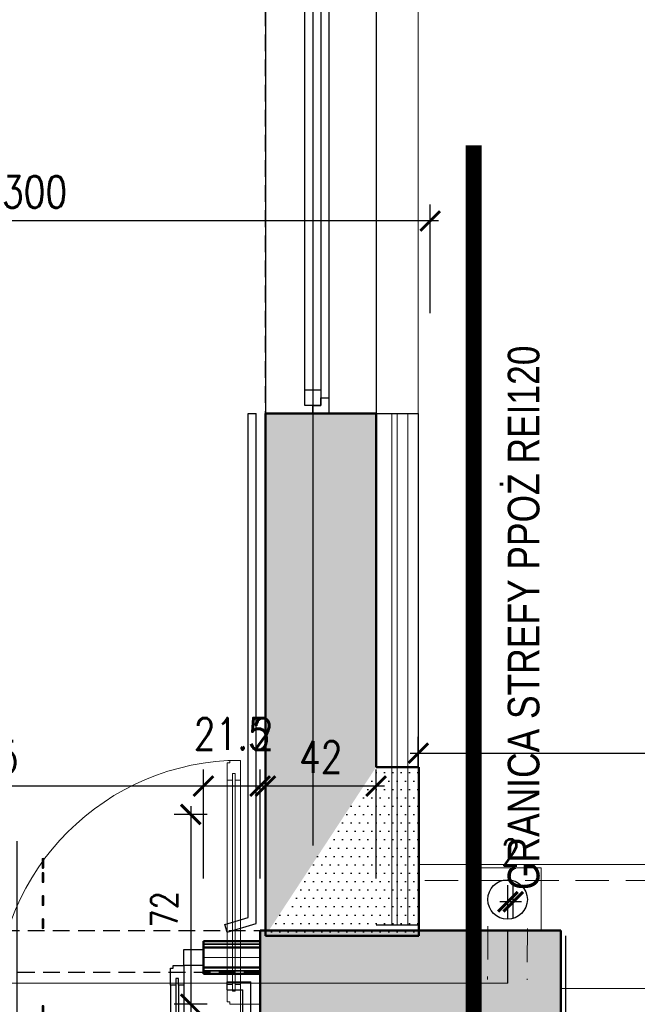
# Model space of a CAD drawing. Header units: millimetres. Extents: x 509 to 7952, y 243 to 5804.
# Tile 36 of 54: x 5448 to 5682, y 2345 to 2718. Entities that reach past the tile are written whole.
import ezdxf
from ezdxf.enums import TextEntityAlignment as Align

# ---------------------------------------------------------------- set-up
doc = ezdxf.new("R2010")
doc.units = ezdxf.units.MM
for name, pattern in [('ACAD_ISO02W100', [15, 12, -3]), ('DIVIDE', [31.75, 12.7, -6.35, 0, -6.35, 0, -6.35]), ('HIDDEN', [9.525, 6.35, -3.175])]:
    doc.linetypes.add(name, pattern=pattern)
for name, color, linetype in [('WK-Drzwi', 9, 'Continuous'), ('WK-EtykDrzwi', 11, 'Continuous'), ('WK-Okna', 143, 'Continuous'), ('WK-Poręcze', 252, 'Continuous'), ('WK-PPoż', 1, 'Continuous'), ('WK-Wymiary', 8, 'Continuous'), ('WK-Ściany', 7, 'Continuous'), ('WK-Ściany istniejące', 7, 'Continuous')]:
    doc.layers.add(name, color=color, linetype=linetype)
for name, color, linetype, lineweight in [('WK-izolacja termiczna II', 124, 'BATTING', 0), ('WK-rynna', 253, 'Continuous', 30), ('WK-widok', 8, 'Continuous', 0), ('WK-Wyburzenia', 6, 'Continuous', 5)]:
    doc.layers.add(name, color=color, linetype=linetype, lineweight=lineweight)
doc.layers.add('WK-Pomieszczenia', color=173, linetype='Continuous', plot=False)
doc.styles.add('iso cp', font='isocpeur.ttf')
doc.styles.add('RomanS-Narrow', font='romans.shx', dxfattribs={"width": 0.8})
doc.styles.get("Standard").update_dxf_attribs({"font": 'ARIAL.TTF'})
doc.linetypes.add('BATTING', pattern='A,0.00254,-2.54,[134,ltypeshp.shx,S=2.54,R=0,X=-2.54,Y=0],-5.08,[134,ltypeshp.shx,S=2.54,R=180,X=2.54,Y=0],-2.54', length=10.16254)
doc.dimstyles.new('AEC Dimension 1-50', dxfattribs={"dimtxt": 12, "dimasz": 0.075, "dimexe": 6.25, "dimexo": 0, "dimgap": 5, "dimtad": 1, "dimdec": 1, "dimrnd": 0.5, "dimzin": 9, "dimdsep": 46, "dimtxsty": 'RomanS-Narrow', "dimblk": 'ARCHTICK', "dimcen": 0.125, "dimdle": 3.125, "dimclrd": 8, "dimclre": 8, "dimclrt": 256, "dimadec": 1, "dimazin": 0, "dimtfac": 1, "dimtdec": 1, "dimtmove": 2, "dimatfit": 2, "dimfxl": 0, "dimtolj": 1, "dimtzin": 0, "dimarcsym": 0})
doc.dimstyles.get("Standard").update_dxf_attribs({"dimtxt": 0.18, "dimasz": 0.18, "dimexe": 0.18, "dimexo": 0.0625, "dimgap": 0.09, "dimtad": 0, "dimtih": 1, "dimtoh": 1, "dimdec": 4, "dimzin": 0, "dimdsep": 46, "dimtxsty": 'Standard', "dimcen": 0.09, "dimadec": 0, "dimazin": 0, "dimtfac": 1, "dimtdec": 4, "dimtofl": 0, "dimtmove": 0, "dimatfit": 3, "dimfxl": 0, "dimtolj": 1, "dimtzin": 0, "dimarcsym": 0})

# ---------------------------------------------------------------- blocks, each defined once
blk = doc.blocks.new('_ArchTick')
at = {"color": 0, "linetype": 'ByBlock', "const_width": 15}
blk.add_lwpolyline([(-50, -50), (50, 50)], dxfattribs=at)
blk = doc.blocks.new('*D715')
at = {"layer": 'Defpoints', "color": 0}
for p in [(5713.67, 2344.87), (5603.67, 2322.96), (5603.67, 2300.53)]:
    blk.add_point(p, dxfattribs=at)
at = {"layer": 'WK-Wymiary', "color": 8, "lineweight": -2, "ltscale": 1.3}
for p, q in [((5603.67, 2306.78), (5603.67, 2294.28)), ((5713.67, 2306.78), (5713.67, 2294.28)), ((5716.79, 2300.53), (5600.54, 2300.53))]:
    blk.add_line(p, q, dxfattribs=at)
at = {"layer": 'WK-Wymiary', "color": 8, "linetype": 'ByBlock', "lineweight": -2, "xscale": 0.075, "yscale": 0.075, "zscale": 0.075, "rotation": 180}
blk.add_blockref('_ArchTick', (5603.67, 2300.53), dxfattribs=at)
at = {"layer": 'WK-Wymiary', "color": 8, "linetype": 'ByBlock', "lineweight": -2, "xscale": 0.075, "yscale": 0.075, "zscale": 0.075}
blk.add_blockref('_ArchTick', (5713.67, 2300.53), dxfattribs=at)
at = {"layer": 'WK-Wymiary', "insert": (5658.67, 2310.53), "char_height": 10, "attachment_point": 5, "style": 'RomanS-Narrow'}
blk.add_mtext('\\A1;110', dxfattribs=at)
blk = doc.blocks.new('*D716')
at = {"layer": 'Defpoints', "color": 0}
for p in [(5553.67, 2416.87), (5512.86, 2344.87), (5713.67, 2344.87)]:
    blk.add_point(p, dxfattribs=at)
at = {"layer": 'WK-Wymiary', "color": 8, "lineweight": -2, "ltscale": 1.3}
for p, q in [((5512.86, 2419.99), (5512.86, 2341.74)), ((5519.11, 2416.87), (5506.61, 2416.87)), ((5519.11, 2344.87), (5506.61, 2344.87))]:
    blk.add_line(p, q, dxfattribs=at)
at = {"layer": 'WK-Wymiary', "color": 8, "linetype": 'ByBlock', "lineweight": -2, "xscale": 0.075, "yscale": 0.075, "zscale": 0.075}
for p, rotation in [((5512.86, 2416.87), 90), ((5512.86, 2344.87), 270)]:
    blk.add_blockref('_ArchTick', p, dxfattribs=dict(at, rotation=rotation))
at = {"layer": 'WK-Wymiary', "insert": (5502.86, 2380.87), "char_height": 10, "attachment_point": 5, "rotation": 90, "style": 'RomanS-Narrow'}
blk.add_mtext('\\A1;72', dxfattribs=at)
blk = doc.blocks.new('*D717')
at = {"layer": 'Defpoints', "color": 0}
for p in [(5633.17, 2383.74), (5633.17, 2372.87), (5635.17, 2372.87)]:
    blk.add_point(p, dxfattribs=at)
at = {"layer": 'WK-Wymiary', "color": 8, "lineweight": -2, "ltscale": 1.3}
for p, q in [((5633.17, 2377.49), (5633.17, 2389.99)), ((5635.17, 2377.49), (5635.17, 2389.99)), ((5638.3, 2383.74), (5630.05, 2383.74)), ((5633.17, 2383.74), (5633.1, 2383.74)), ((5635.17, 2383.74), (5635.25, 2383.74))]:
    blk.add_line(p, q, dxfattribs=at)
at = {"layer": 'WK-Wymiary', "color": 8, "linetype": 'ByBlock', "lineweight": -2, "xscale": 0.075, "yscale": 0.075, "zscale": 0.075}
blk.add_blockref('_ArchTick', (5633.17, 2383.74), dxfattribs=at)
at = {"layer": 'WK-Wymiary', "color": 8, "linetype": 'ByBlock', "lineweight": -2, "xscale": 0.075, "yscale": 0.075, "zscale": 0.075, "rotation": 180}
blk.add_blockref('_ArchTick', (5635.17, 2383.74), dxfattribs=at)
at = {"layer": 'WK-Wymiary', "insert": (5634.17, 2402.49), "char_height": 10, "attachment_point": 5, "style": 'RomanS-Narrow'}
blk.add_mtext('\\A1;2', dxfattribs=at)
blk = doc.blocks.new('*D725')
at = {"layer": 'Defpoints', "color": 0}
for p in [(6358.86, 2440.08), (5599.17, 2434.81), (6358.86, 2436.02)]:
    blk.add_point(p, dxfattribs=at)
at = {"layer": 'WK-Wymiary', "color": 8, "lineweight": -2, "ltscale": 1.3}
for p, q in [((5599.17, 2434.81), (5599.17, 2446.33)), ((6358.86, 2436.02), (6358.86, 2446.33)), ((5596.04, 2440.08), (6361.99, 2440.08))]:
    blk.add_line(p, q, dxfattribs=at)
at = {"layer": 'WK-Wymiary', "color": 8, "linetype": 'ByBlock', "lineweight": -2, "xscale": 0.075, "yscale": 0.075, "zscale": 0.075, "rotation": 180}
blk.add_blockref('_ArchTick', (5599.17, 2440.08), dxfattribs=at)
at = {"layer": 'WK-Wymiary', "color": 8, "linetype": 'ByBlock', "lineweight": -2, "xscale": 0.075, "yscale": 0.075, "zscale": 0.075}
blk.add_blockref('_ArchTick', (6358.86, 2440.08), dxfattribs=at)
at = {"layer": 'WK-Wymiary', "color": 0, "insert": (5979.02, 2450.08), "char_height": 10, "attachment_point": 5, "style": 'RomanS-Narrow'}
blk.add_mtext('\\A1;760', dxfattribs=at)
blk = doc.blocks.new('L2')
at = {"color": 8}
for p, q in [((7.5, 5), (20, 5)), ((7.5, 0), (20, 0))]:
    blk.add_line(p, q, dxfattribs=at)
at = {"color": 4}
for p, q in [((7.5, 3), (20, 3)), ((7.5, 2), (20, 2))]:
    blk.add_line(p, q, dxfattribs=at)
blk.add_lwpolyline([(0, 1), (0, 5), (7.5, 5), (7.5, 3), (5, 3), (5, 2), (7.5, 2), (7.5, 0), (1, 0), (1, 1)], close=True)
blk = doc.blocks.new('L3')
at = {"color": 8}
for p, q in [((-15, 2.5), (15, 2.5)), ((-15, -2.5), (15, -2.5))]:
    blk.add_line(p, q, dxfattribs=at)
for p, q in [((-22.5, -0.5), (-22.5, 0.5)), ((22.5, -0.5), (22.5, 0.5))]:
    blk.add_line(p, q)
at = {"color": 4}
for p, q in [((-15, 0.5), (15, 0.5)), ((-15, 0.5), (15, 0.5)), ((-15, -0.5), (15, -0.5)), ((-15, -0.5), (15, -0.5))]:
    blk.add_line(p, q, dxfattribs=at)
blk = doc.blocks.new('*D790')
at = {"layer": 'Defpoints', "color": 0}
for p in [(5303.57, 2641.86), (5303.57, 2606.86), (5603.67, 2606.86)]:
    blk.add_point(p, dxfattribs=at)
at = {"layer": 'WK-Wymiary', "color": 8, "linetype": 'Continuous', "lineweight": -2, "ltscale": 1.3}
for p, q in [((5303.57, 2606.86), (5303.57, 2648.11)), ((5603.67, 2606.86), (5603.67, 2648.11)), ((5606.79, 2641.86), (5300.45, 2641.86))]:
    blk.add_line(p, q, dxfattribs=at)
at = {"layer": 'WK-Wymiary', "color": 8, "linetype": 'ByBlock', "lineweight": -2, "xscale": 0.075, "yscale": 0.075, "zscale": 0.075, "rotation": 180}
blk.add_blockref('_ArchTick', (5303.57, 2641.86), dxfattribs=at)
at = {"layer": 'WK-Wymiary', "color": 8, "linetype": 'ByBlock', "lineweight": -2, "xscale": 0.075, "yscale": 0.075, "zscale": 0.075}
blk.add_blockref('_ArchTick', (5603.67, 2641.86), dxfattribs=at)
at = {"layer": 'WK-Wymiary', "lineweight": -3, "insert": (5453.62, 2652.86), "char_height": 12, "attachment_point": 5, "style": 'RomanS-Narrow'}
blk.add_mtext('\\A1;\\A1;300', dxfattribs=at)
blk = doc.blocks.new('*D948')
at = {"layer": 'Defpoints', "color": 0}
for p in [(5541.17, 2427.61), (5541.17, 2392.61), (5583.17, 2392.61)]:
    blk.add_point(p, dxfattribs=at)
at = {"layer": 'WK-Wymiary', "color": 8, "linetype": 'Continuous', "lineweight": -2, "ltscale": 1.3}
for p, q in [((5541.17, 2392.61), (5541.17, 2433.86)), ((5583.17, 2392.61), (5583.17, 2433.86)), ((5586.29, 2427.61), (5538.04, 2427.61))]:
    blk.add_line(p, q, dxfattribs=at)
at = {"layer": 'WK-Wymiary', "color": 8, "linetype": 'ByBlock', "lineweight": -2, "xscale": 0.075, "yscale": 0.075, "zscale": 0.075, "rotation": 180}
blk.add_blockref('_ArchTick', (5541.17, 2427.61), dxfattribs=at)
at = {"layer": 'WK-Wymiary', "color": 8, "linetype": 'ByBlock', "lineweight": -2, "xscale": 0.075, "yscale": 0.075, "zscale": 0.075}
blk.add_blockref('_ArchTick', (5583.17, 2427.61), dxfattribs=at)
at = {"layer": 'WK-Wymiary', "lineweight": -3, "insert": (5562.17, 2438.61), "char_height": 12, "attachment_point": 5, "style": 'RomanS-Narrow'}
blk.add_mtext('\\A1;\\A1;42', dxfattribs=at)
blk = doc.blocks.new('*D949')
at = {"layer": 'Defpoints', "color": 0}
for p in [(5539.17, 2427.61), (5539.17, 2392.61), (5541.17, 2392.61)]:
    blk.add_point(p, dxfattribs=at)
at = {"layer": 'WK-Wymiary', "color": 8, "linetype": 'Continuous', "lineweight": -2, "ltscale": 1.3}
for p, q in [((5539.17, 2392.61), (5539.17, 2433.86)), ((5541.17, 2392.61), (5541.17, 2433.86)), ((5544.29, 2427.61), (5536.04, 2427.61)), ((5539.17, 2427.61), (5539.09, 2427.61)), ((5541.17, 2427.61), (5541.24, 2427.61))]:
    blk.add_line(p, q, dxfattribs=at)
at = {"layer": 'WK-Wymiary', "color": 8, "linetype": 'ByBlock', "lineweight": -2, "xscale": 0.075, "yscale": 0.075, "zscale": 0.075}
blk.add_blockref('_ArchTick', (5539.17, 2427.61), dxfattribs=at)
at = {"layer": 'WK-Wymiary', "color": 8, "linetype": 'ByBlock', "lineweight": -2, "xscale": 0.075, "yscale": 0.075, "zscale": 0.075, "rotation": 180}
blk.add_blockref('_ArchTick', (5541.17, 2427.61), dxfattribs=at)
at = {"layer": 'WK-Wymiary', "lineweight": -3, "insert": (5540.17, 2447.36), "char_height": 12, "attachment_point": 5, "style": 'RomanS-Narrow'}
blk.add_mtext('\\A1;\\A1;2', dxfattribs=at)
blk = doc.blocks.new('*D950')
at = {"layer": 'Defpoints', "color": 0}
for p in [(5517.68, 2427.61), (5517.68, 2392.61), (5539.17, 2392.61)]:
    blk.add_point(p, dxfattribs=at)
at = {"layer": 'WK-Wymiary', "color": 8, "linetype": 'Continuous', "lineweight": -2, "ltscale": 1.3}
for p, q in [((5517.68, 2392.61), (5517.68, 2433.86)), ((5539.17, 2392.61), (5539.17, 2433.86)), ((5542.29, 2427.61), (5514.55, 2427.61))]:
    blk.add_line(p, q, dxfattribs=at)
at = {"layer": 'WK-Wymiary', "color": 8, "linetype": 'ByBlock', "lineweight": -2, "xscale": 0.075, "yscale": 0.075, "zscale": 0.075, "rotation": 180}
blk.add_blockref('_ArchTick', (5517.68, 2427.61), dxfattribs=at)
at = {"layer": 'WK-Wymiary', "color": 8, "linetype": 'ByBlock', "lineweight": -2, "xscale": 0.075, "yscale": 0.075, "zscale": 0.075}
blk.add_blockref('_ArchTick', (5539.17, 2427.61), dxfattribs=at)
at = {"layer": 'WK-Wymiary', "lineweight": -3, "insert": (5528.42, 2447.36), "char_height": 12, "attachment_point": 5, "style": 'RomanS-Narrow'}
blk.add_mtext('\\A1;\\A1;21.5', dxfattribs=at)
blk = doc.blocks.new('*D951')
at = {"layer": 'Defpoints', "color": 0}
for p in [(5352.68, 2427.61), (5352.68, 2392.61), (5517.68, 2392.61)]:
    blk.add_point(p, dxfattribs=at)
at = {"layer": 'WK-Wymiary', "color": 8, "linetype": 'Continuous', "lineweight": -2, "ltscale": 1.3}
for p, q in [((5352.68, 2392.61), (5352.68, 2433.86)), ((5517.68, 2392.61), (5517.68, 2433.86)), ((5520.8, 2427.61), (5349.55, 2427.61))]:
    blk.add_line(p, q, dxfattribs=at)
at = {"layer": 'WK-Wymiary', "color": 8, "linetype": 'ByBlock', "lineweight": -2, "xscale": 0.075, "yscale": 0.075, "zscale": 0.075, "rotation": 180}
blk.add_blockref('_ArchTick', (5352.68, 2427.61), dxfattribs=at)
at = {"layer": 'WK-Wymiary', "color": 8, "linetype": 'ByBlock', "lineweight": -2, "xscale": 0.075, "yscale": 0.075, "zscale": 0.075}
blk.add_blockref('_ArchTick', (5517.68, 2427.61), dxfattribs=at)
at = {"layer": 'WK-Wymiary', "lineweight": -3, "insert": (5435.18, 2438.61), "char_height": 12, "attachment_point": 5, "style": 'RomanS-Narrow'}
blk.add_mtext('\\A1;\\A1;165', dxfattribs=at)
blk = doc.blocks.new('WK_Door_Tag_02_50L')
at = {"color": 0, "linetype": 'ByBlock', "lineweight": -2}
blk.add_line((0, 0), (0, 2.75), dxfattribs=at)
blk.add_circle((0, -0.5), 0.5, dxfattribs=at)
at = {"color": 0, "linetype": 'ByBlock', "lineweight": -2, "style": 'RomanS-Narrow', "width": 0.75}
for tag, p in [('DRZWI_OBIEKTY:WYPOSAZENIESAMOZAMYKACZ', (0.1, 2.031)), ('DRZWI_OBIEKTY:WYPOSAZENIEKRATKAWENT', (0.1, 1.781)), ('DRZWI_OBIEKTY:KONTROLADOSTĘPU', (0.1, 2.28)), ('DRZWI_STYL:KLASAPPOŻ', (0.1, 0.839))]:
    blk.add_attdef(tag, text='', height=0.3, rotation=90, dxfattribs=at).set_placement(p, align=Align.TOP_LEFT)
for tag, p in [('DRZWI_STYL:KIERUNEKOTWIERANIAZNAK', (-0.1, 0.214)), ('DRZWI_STYL:ROZMIAR', (-0.1, 0.464))]:
    blk.add_attdef(tag, p, '', height=0.3, rotation=90, dxfattribs=at)
at = {"color": 0, "linetype": 'ByBlock', "lineweight": -2, "style": 'RomanS-Narrow', "width": 0.75, "flags": 4}
blk.add_attdef('DRZWI_OBIEKTY:SYMBOL', text='', height=0.35, rotation=360, dxfattribs=at).set_placement((0, -0.5), align=Align.MIDDLE_CENTER)

msp = doc.modelspace()

# ---------------------------------------------------------------- hatches: boundary and pattern name
at = {"layer": 'WK-Ściany', "linetype": 'Continuous', "lineweight": -3}
h = msp.add_hatch(dxfattribs=at)
h.set_pattern_fill('DOTS', color=253, scale=2, style=0)
h.set_pattern_definition([(5e-13, (534.9164, 699.143), (1.5875, 3.175), [0, -3.175])])
h.paths.add_polyline_path([(5541.17, 3958.87), (5583.17, 3958.87), (5583.17, 4008.87), (5545.17, 4045.51), (5545.17, 4010.96), (5541.17, 4010.96)], flags=0)
h.paths.add_polyline_path([(5583.17, 3688.87), (5541.17, 3688.87), (5541.17, 3634.37), (5552.67, 3614.37), (5541.17, 3604.37), (5541.17, 3438.87), (5583.17, 3438.87)], flags=0)
h.paths.add_polyline_path([(5583.17, 3168.87), (5541.17, 3168.87), (5541.17, 2838.87), (5583.17, 2838.87)], flags=0)
h.paths.add_polyline_path([(5583.17, 2568.87), (5541.17, 2568.87), (5541.17, 2370.87), (5583.17, 2434.81)], flags=0)
h.paths.add_polyline_path([(5541.17, 4049.37), (5541.17, 4049.33), (5541.21, 4049.33)], flags=0)
h = msp.add_hatch(dxfattribs=at)
h.set_pattern_fill('DOTS', color=253, scale=2, style=0)
h.set_pattern_definition([(360, (534.9164, 699.143), (1.5875, 3.175), [0, -3.175])])
h.paths.add_polyline_path([(4989.28, 2310.87), (4993.28, 2330.54), (4989.28, 2372.87), (4674.28, 2372.87), (4679.28, 2330.29), (4689.28, 2310.87)], flags=0)
h.paths.add_polyline_path([(4674.28, 2310.87), (4679.28, 2330.29), (4674.28, 2372.87), (4399.17, 2372.87), (4399.17, 2310.87)], flags=0)
h.paths.add_polyline_path([(5153.58, 2310.87), (5157.58, 2330.54), (5153.58, 2372.87), (4989.28, 2372.87), (4993.28, 2330.54), (5001.28, 2310.87)], flags=0)
h.paths.add_polyline_path([(5591.17, 2310.87), (5653.17, 2372.87), (5539.17, 2372.87), (5539.17, 2310.87)], flags=0)
h.paths.add_polyline_path([(5339.17, 2310.87), (5339.17, 2372.87), (5319.17, 2372.87), (5323.17, 2330.54), (5331.17, 2310.87)], flags=0)
h.paths.add_polyline_path([(5319.17, 2310.87), (5323.17, 2330.54), (5319.17, 2372.87), (5153.58, 2372.87), (5157.58, 2330.54), (5165.58, 2310.87)], flags=0)
h = msp.add_hatch(dxfattribs=at)
h.set_pattern_fill('DOTS', color=253, scale=2, style=0)
h.set_pattern_definition([(360, (534.9164, 699.143), (1.5875, 3.175), [0, -3.175])])
h.paths.add_polyline_path([(5591.17, 1742.53), (5653.17, 1742.53), (5653.17, 1775.53), (5609.76, 1783.87), (5591.17, 1775.53)], flags=0)
h.paths.add_polyline_path([(5591.17, 1800.53), (5609.76, 1783.87), (5653.17, 1775.53), (5653.17, 2372.87), (5591.17, 2310.87)], flags=0)
at = {"layer": 'WK-Ściany istniejące', "linetype": 'Continuous', "lineweight": -3}
h = msp.add_hatch(dxfattribs=at)
h.set_pattern_fill('DOTS', color=253, scale=2, style=0)
h.set_pattern_definition([(0, (534.9164, 699.143), (1.5875, 3.175), [0, -3.175])])
h.paths.add_polyline_path([(5583.17, 2434.81), (5541.17, 2370.87), (5599.36, 2370.87), (5599.36, 2434.81)], flags=0)

# ---------------------------------------------------------------- linework, layer by layer
at = {"ltscale": 1.3}
for p, q in [((5583.17, 2568.87), (5599.17, 2568.87)), ((5599.17, 2568.87), (5599.17, 2374.87)), ((5599.17, 2374.87), (5583.17, 2374.87))]:
    msp.add_line(p, q, dxfattribs=at)
at = {"layer": 'WK-Drzwi', "color": 9, "linetype": 'ACAD_ISO02W100', "lineweight": -3}
msp.add_lwpolyline([(5510.18, 2365.62), (5517.68, 2365.62), (5517.68, 2359.62), (5510.18, 2359.62)], close=True, dxfattribs=at)
at = {"layer": 'WK-Drzwi', "color": 8, "linetype": 'ACAD_ISO02W100', "lineweight": -3}
msp.add_arc((5510.18, 2359.62), 120, 180, 270, dxfattribs=at)
at = {"layer": 'WK-izolacja termiczna II', "linetype": 'BATTING', "ltscale": 0.75}
msp.add_line((5591.17, 2568.87), (5591.17, 2374.87), dxfattribs=at)
at = {"layer": 'WK-Okna', "color": 143, "linetype": 'Continuous', "lineweight": -3}
for p, q in [((5541.17, 2838.87), (5541.17, 2568.87)), ((5583.17, 2838.87), (5583.17, 2568.87)), ((5559.17, 2829.87), (5559.17, 2577.87)), ((5565.17, 2832.87), (5565.17, 2574.87)), ((5556.17, 2577.87), (5562.17, 2577.87))]:
    msp.add_line(p, q, dxfattribs=at)
for points in [[(5556.17, 2835.87), (5562.17, 2835.87), (5562.17, 2571.87), (5556.17, 2571.87)], [(5565.17, 2574.87), (5565.17, 2568.87), (5559.17, 2568.87), (5559.17, 2571.87), (5562.17, 2571.87), (5562.17, 2574.87)]]:
    msp.add_lwpolyline(points, close=True, dxfattribs=at)
at = {"layer": 'WK-Pomieszczenia', "color": 173, "linetype": 'HIDDEN', "lineweight": -3}
for p, q in [((5541.17, 2372.87), (5541.17, 3604.37)), ((5308.17, 2372.87), (5541.17, 2372.87)), ((5539.39, 2356.87), (5339.18, 2356.87)), ((5539.17, 2310.87), (5539.39, 2356.87))]:
    msp.add_line(p, q, dxfattribs=at)
at = {"layer": 'WK-Poręcze', "color": 252, "linetype": 'Continuous', "lineweight": -3}
for p, q in [((5534.67, 2377.72), (5534.67, 2568.87)), ((5534.67, 2568.87), (5537.67, 2568.87)), ((5537.67, 2375.48), (5537.67, 2568.87)), ((5525.83, 2375.1), (5534.67, 2377.72)), ((5526.68, 2372.22), (5525.83, 2375.1)), ((5526.68, 2372.22), (5537.67, 2375.48)), ((5526.67, 2353.37), (5535.63, 2353.37)), ((5526.67, 2350.37), (5526.67, 2353.37)), ((5535.67, 2307.37), (5535.63, 2353.37)), ((5526.67, 2350.37), (5532.64, 2350.37)), ((5532.67, 2304.37), (5532.64, 2350.37))]:
    msp.add_line(p, q, dxfattribs=at)
at = {"layer": 'WK-PPoż', "color": 1, "linetype": 'DIVIDE', "const_width": 6}
msp.add_lwpolyline([(5620.17, 2670.58), (5620.17, 441.78)], dxfattribs=at)
at = {"layer": 'WK-rynna'}
msp.add_circle((5633.02, 2384.59), 7.5, dxfattribs=at)
at = {"layer": 'WK-widok', "ltscale": 1.3}
msp.add_line((5599.17, 2838.87), (5599.17, 2568.87), dxfattribs=at)
at = {"layer": 'WK-widok', "linetype": 'HIDDEN', "ltscale": 2}
for p, q in [((5625.56, 2374.52), (5625.42, 2354.22)), ((5640.52, 2373.55), (5640.42, 2354.13))]:
    msp.add_line(p, q, dxfattribs=at)
at = {"layer": 'WK-widok', "linetype": 'Continuous'}
for points in [[(6313.17, 2397.87), (5599.36, 2397.87)], [(6359.17, 2350.87), (5653.17, 2350.87)]]:
    msp.add_lwpolyline(points, dxfattribs=at)
at = {"layer": 'WK-widok', "ltscale": 1.3}
msp.add_lwpolyline([(5645.82, 2396.55), (5620.27, 2396.55), (5620.27, 2372.87), (5645.82, 2372.87)], close=True, dxfattribs=at)
at = {"layer": 'WK-widok', "linetype": 'HIDDEN', "ltscale": 2}
msp.add_lwpolyline([(6319.17, 2391.87), (5599.36, 2391.87)], dxfattribs=at)
at = {"layer": 'WK-widok', "ltscale": 5}
msp.add_lwpolyline([(4373.17, 2352.86), (5633.17, 2352.86)], dxfattribs=at)
at = {"layer": 'WK-Wyburzenia', "ltscale": 1.3}
for p, q in [((5583.17, 2568.87), (5595.17, 2568.87)), ((5595.17, 2568.87), (5595.17, 2374.87))]:
    msp.add_line(p, q, dxfattribs=at)
at = {"layer": 'WK-Wyburzenia', "linetype": 'BATTING', "ltscale": 0.55}
msp.add_lwpolyline([(5589.13, 2374.87), (5589.13, 2568.82)], dxfattribs=at)
at = {"layer": 'WK-Wyburzenia', "color": 6, "linetype": 'Continuous', "lineweight": 5}
msp.add_lwpolyline([(5531.67, 2338.87), (5539.17, 2338.87), (5539.17, 2344.87), (5531.67, 2344.87)], close=True, dxfattribs=at)
at = {"layer": 'WK-Wyburzenia', "color": 8, "linetype": 'Continuous', "lineweight": 5, "extrusion": (0, 0, -1)}
msp.add_arc((-5531.67, 2344.87), 92.5, 0, 90, dxfattribs=at)
at = {"layer": 'WK-Wymiary', "ltscale": 1.3}
msp.add_line((5633.17, 2352.86), (5633.17, 2372.87), dxfattribs=at)
at = {"layer": 'WK-Wymiary', "color": 5, "ltscale": 1.3}
msp.add_lwpolyline([(5559.17, 3369.45), (5559.17, 2405.03)], dxfattribs=at)
at = {"layer": 'WK-Wymiary', "ltscale": 1.3}
msp.add_lwpolyline([(5653.17, 793.92), (5655.17, 793.92), (5655.17, 2370.87)], dxfattribs=at)
at = {"layer": 'WK-Ściany', "color": 7, "linetype": 'Continuous', "lineweight": 50}
for p, q in [((5583.17, 2568.87), (5541.17, 2568.87)), ((5541.17, 2568.87), (5541.17, 2370.87)), ((5583.17, 2434.81), (5583.17, 2568.87)), ((5653.17, 2372.87), (5539.17, 2372.87)), ((5539.17, 2372.87), (5539.17, 2310.87)), ((5653.17, 1742.53), (5653.17, 2372.87)), ((5539.13, 2368.87), (5517.68, 2368.87)), ((5517.68, 2368.87), (5517.68, 2356.37)), ((5539.13, 2356.37), (5539.13, 2368.87)), ((5539.13, 2366.37), (5517.68, 2366.37)), ((5517.68, 2358.87), (5539.13, 2358.87)), ((5517.68, 2356.37), (5539.13, 2356.37))]:
    msp.add_line(p, q, dxfattribs=at)
at = {"layer": 'WK-Ściany', "color": 7, "linetype": 'Continuous', "lineweight": -3}
for p, q in [((5539.13, 2367.62), (5517.68, 2367.62)), ((5517.68, 2367.62), (5539.13, 2367.62)), ((5517.68, 2366.37), (5539.13, 2366.37)), ((5539.13, 2358.87), (5517.68, 2358.87)), ((5539.13, 2357.62), (5517.68, 2357.62)), ((5517.68, 2357.62), (5539.13, 2357.62))]:
    msp.add_line(p, q, dxfattribs=at)
at = {"layer": 'WK-Ściany', "color": 124, "linetype": 'BATTING', "lineweight": 0, "ltscale": 0.35}
msp.add_line((5517.68, 2362.62), (5539.13, 2362.62), dxfattribs=at)
at = {"layer": 'WK-Ściany istniejące', "color": 7, "linetype": 'Continuous', "lineweight": 50}
for p, q in [((5599.36, 2434.81), (5583.17, 2434.81)), ((5599.36, 2370.87), (5599.36, 2434.81)), ((5541.17, 2370.87), (5599.36, 2370.87))]:
    msp.add_line(p, q, dxfattribs=at)

# ---------------------------------------------------------------- block references
at = {"layer": 'WK-Drzwi', "color": 9, "linetype": 'ACAD_ISO02W100', "lineweight": -3, "rotation": 270.0000000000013}
msp.add_blockref('L2', (5505.18, 2359.62), dxfattribs=at)
at = {"layer": 'WK-Drzwi', "color": 9, "linetype": 'ACAD_ISO02W100', "lineweight": -3, "xscale": 2.666666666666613, "rotation": 270.0000000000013}
msp.add_blockref('L3', (5507.68, 2299.62), dxfattribs=at)
at = {"layer": 'WK-EtykDrzwi', "color": 11, "linetype": 'Continuous', "lineweight": -3, "ltscale": 1.3}
ref = msp.add_blockref('WK_Door_Tag_02_50L', (5446.96, 2310.45), dxfattribs=dict(at, xscale=35, yscale=35, zscale=35))
ref.add_attrib('DRZWI_OBIEKTY:KONTROLADOSTĘPU', '--', dxfattribs={"layer": '0', "color": 0, "linetype": 'ByBlock', "lineweight": -2, "height": 10.5, "rotation": 90, "style": 'iso cp', "width": 0.75}).set_placement((5450.46, 2390.26), align=Align.TOP_LEFT)
ref.add_attrib('DRZWI_STYL:KIERUNEKOTWIERANIAZNAK', 'P', (5443.46, 2317.95), dxfattribs={"layer": '0', "color": 0, "linetype": 'ByBlock', "lineweight": -2, "height": 10.5, "rotation": 90, "style": 'iso cp', "width": 0.75})
ref.add_attrib('DRZWI_STYL:KLASAPPOŻ', '-', dxfattribs={"layer": '0', "color": 0, "linetype": 'ByBlock', "lineweight": -2, "height": 10.5, "rotation": 90, "style": 'iso cp', "width": 0.75}).set_placement((5450.46, 2339.83), align=Align.TOP_LEFT)
ref.add_attrib('DRZWI_STYL:ROZMIAR', '30(120) x 200', (5443.46, 2326.7), dxfattribs={"layer": '0', "color": 0, "linetype": 'ByBlock', "lineweight": -2, "height": 10.5, "rotation": 90, "style": 'iso cp', "width": 0.75})
ref.add_attrib('DRZWI_OBIEKTY:WYPOSAZENIESAMOZAMYKACZ', '-', dxfattribs={"layer": '0', "color": 0, "linetype": 'ByBlock', "lineweight": -2, "height": 10.5, "rotation": 90, "style": 'iso cp', "width": 0.75}).set_placement((5450.46, 2381.52), align=Align.TOP_LEFT)
ref.add_attrib('DRZWI_OBIEKTY:WYPOSAZENIEKRATKAWENT', '-', dxfattribs={"layer": '0', "color": 0, "linetype": 'ByBlock', "lineweight": -2, "height": 10.5, "rotation": 90, "style": 'iso cp', "width": 0.75}).set_placement((5450.46, 2372.77), align=Align.TOP_LEFT)
ref.add_attrib('DRZWI_OBIEKTY:SYMBOL', '05K', dxfattribs={"layer": '0', "color": 0, "linetype": 'ByBlock', "lineweight": -2, "height": 12.25, "style": 'iso cp', "width": 0.75}).set_placement((5446.96, 2292.95), align=Align.MIDDLE_CENTER)
at = {"layer": 'WK-Wyburzenia', "color": 6, "linetype": 'Continuous', "lineweight": 5, "rotation": 270.0000000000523}
msp.add_blockref('L2', (5526.67, 2437.37), dxfattribs=at)
at = {"layer": 'WK-Wyburzenia', "color": 6, "linetype": 'Continuous', "lineweight": 5, "xscale": 2.055555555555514, "rotation": 270.0000000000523}
msp.add_blockref('L3', (5529.17, 2391.12), dxfattribs=at)
at = {"layer": 'WK-Wyburzenia', "color": 6, "linetype": 'Continuous', "lineweight": 5, "extrusion": (0, 0, -1), "zscale": -1, "rotation": 89.99999999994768}
msp.add_blockref('L2', (-5526.67, 2344.87), dxfattribs=at)

# ---------------------------------------------------------------- texts
at = {"layer": 'WK-PPoż', "color": 1, "ltscale": 5, "width": 0.8}
msp.add_text('GRANICA STREFY PPOŻ REI120', height=12, rotation=90, dxfattribs=at).set_placement((5645.1, 2388.22))

# ---------------------------------------------------------------- dimensions: what is measured, and where the dimension line sits
at = {"layer": 'WK-Wymiary', "color": 8, "linetype": 'Continuous', "lineweight": -3, "ltscale": 1.3}
for base, p1, p2, text, picture, middle in [((5303.57, 2641.86), (5603.67, 2606.86), (5303.57, 2606.86), '\\A1;300', '*D790', (5453.62, 2652.86)), ((5517.68, 2427.61), (5539.17, 2392.61), (5517.68, 2392.61), '\\A1;21.5', '*D950', (5528.42, 2447.36)), ((5539.17, 2427.61), (5541.17, 2392.61), (5539.17, 2392.61), '\\A1;2', '*D949', (5540.17, 2447.36)), ((5352.68, 2427.61), (5517.68, 2392.61), (5352.68, 2392.61), '\\A1;165', '*D951', (5435.18, 2438.61)), ((5541.17, 2427.61), (5583.17, 2392.61), (5541.17, 2392.61), '\\A1;42', '*D948', (5562.17, 2438.61))]:
    dim = msp.add_linear_dim(base=base, p1=p1, p2=p2, angle=180, text=text, dimstyle='AEC Dimension 1-50', override={"dimclrd": 8, "dimclre": 8, "dimclrt": 256}, dxfattribs=at)
    dim.commit()
    dim.dimension.update_dxf_attribs({"geometry": picture, "text_midpoint": middle})
at = {"layer": 'WK-Wymiary', "ltscale": 1.3}
for base, p1, p2, override, picture, middle in [((6358.86, 2440.08), (5599.17, 2434.81), (6358.86, 2436.02), {"dimtxt": 10, "dimasz": 0.075, "dimexe": 6.25, "dimexo": 0, "dimgap": 5, "dimtad": 1, "dimtih": 0, "dimtoh": 0, "dimdec": 0, "dimrnd": 0.1, "dimzin": 9, "dimtxsty": 'RomanS-Narrow', "dimblk": 'ArchTick', "dimcen": 0.125, "dimdle": 3.125, "dimclrd": 8, "dimclre": 8, "dimadec": 2, "dimtdec": 0, "dimtofl": 1, "dimtmove": 2, "dimatfit": 2, "dimfxl": 6.25, "dimfxlon": 1}, '*D725', (5979.02, 2450.08)), ((5633.17, 2383.74), (5635.17, 2372.87), (5633.17, 2372.87), {"dimtxt": 10, "dimasz": 0.075, "dimexe": 6.25, "dimexo": 0, "dimgap": 5, "dimtad": 1, "dimtih": 0, "dimtoh": 0, "dimdec": 0, "dimrnd": 0.1, "dimzin": 9, "dimtxsty": 'RomanS-Narrow', "dimblk": 'ArchTick', "dimcen": 0.125, "dimdle": 3.125, "dimclrd": 8, "dimclre": 8, "dimclrt": 256, "dimadec": 2, "dimtdec": 0, "dimtofl": 1, "dimtmove": 2, "dimatfit": 2, "dimfxl": 6.25, "dimfxlon": 1}, '*D717', (5634.17, 2402.49)), ((5603.67, 2300.53), (5713.67, 2344.87), (5603.67, 2322.96), {"dimtxt": 10, "dimasz": 0.075, "dimexe": 6.25, "dimexo": 0, "dimgap": 5, "dimtad": 1, "dimtih": 0, "dimtoh": 0, "dimdec": 0, "dimrnd": 0.1, "dimzin": 9, "dimtxsty": 'RomanS-Narrow', "dimblk": 'ArchTick', "dimcen": 0.125, "dimdle": 3.125, "dimclrd": 8, "dimclre": 8, "dimclrt": 256, "dimadec": 2, "dimtdec": 0, "dimtofl": 1, "dimtmove": 2, "dimatfit": 2, "dimfxl": 6.25, "dimfxlon": 1}, '*D715', (5658.67, 2310.53))]:
    dim = msp.add_linear_dim(base=base, p1=p1, p2=p2, dimstyle='Standard', override=override, dxfattribs=at)
    dim.commit()
    dim.dimension.update_dxf_attribs({"geometry": picture, "text_midpoint": middle})
dim = msp.add_linear_dim(base=(5512.86, 2344.87), p1=(5553.67, 2416.87), p2=(5713.67, 2344.87), angle=90, dimstyle='Standard', override={"dimtxt": 10, "dimasz": 0.075, "dimexe": 6.25, "dimexo": 0, "dimgap": 5, "dimtad": 1, "dimtih": 0, "dimtoh": 0, "dimdec": 0, "dimrnd": 0.1, "dimzin": 9, "dimtxsty": 'RomanS-Narrow', "dimblk": 'ArchTick', "dimcen": 0.125, "dimdle": 3.125, "dimclrd": 8, "dimclre": 8, "dimclrt": 256, "dimadec": 2, "dimtdec": 0, "dimtofl": 1, "dimtmove": 2, "dimatfit": 2, "dimfxl": 6.25, "dimfxlon": 1}, dxfattribs=at)
dim.commit()
dim.dimension.update_dxf_attribs({"geometry": '*D716', "text_midpoint": (5502.86, 2380.87)})

doc.saveas('drawing.dxf')
